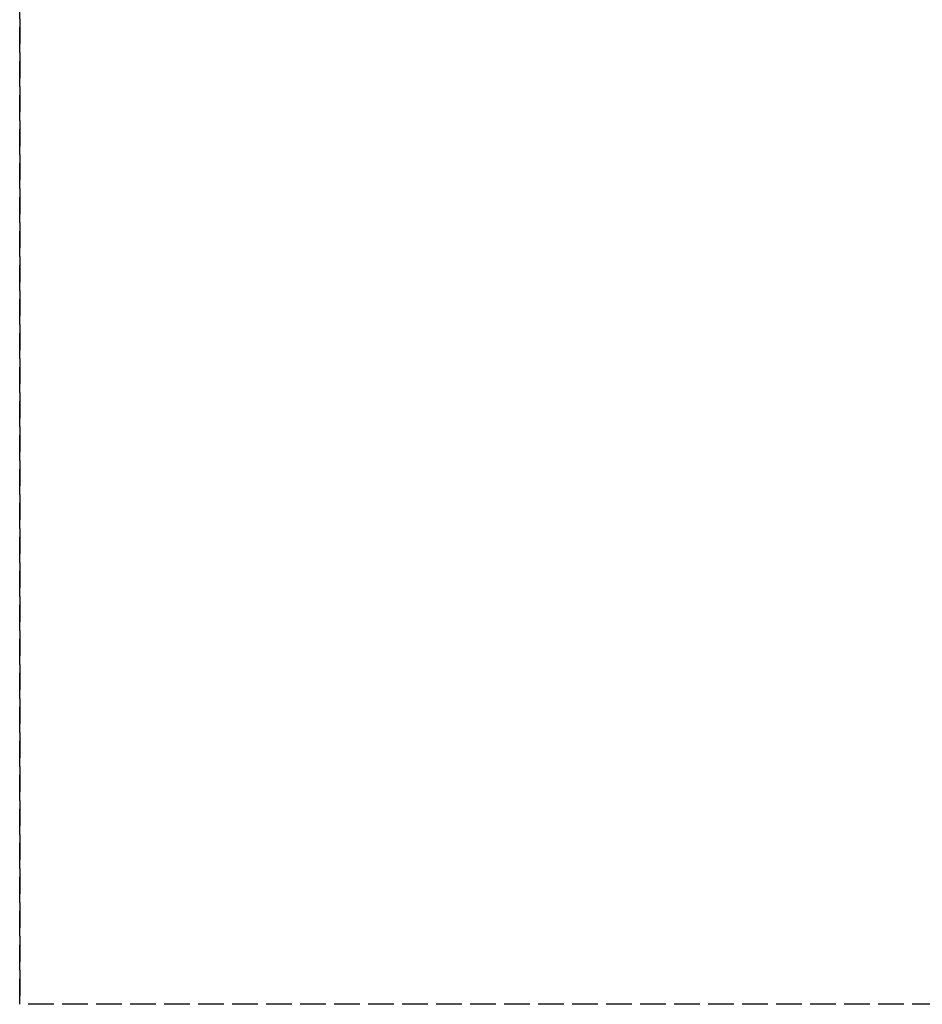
# Model space of a CAD drawing. Header units: millimetres. Extents: x 0 to 2000, y -94 to 94.
# Tile 1 of 11: x 0 to 53, y -94 to -36. Entities that reach past the tile are written whole.
import ezdxf

# ---------------------------------------------------------------- set-up
doc = ezdxf.new("R2010")
doc.units = ezdxf.units.MM
doc.header["$LTSCALE"] = 10
doc.linetypes.add('ALLCAD_Strich', pattern=[0.2, 0.15, -0.05])
doc.layers.add('BESCH_KONT_sich_schn_grun_2d', color=10, linetype='Continuous')
doc.layers.add('BESCH_KONT_sich_schn_seit_2d', color=160, linetype='Continuous')

msp = doc.modelspace()

# ---------------------------------------------------------------- linework, layer by layer
at = {"layer": 'BESCH_KONT_sich_schn_grun_2d', "linetype": 'ALLCAD_Strich'}
for p in [(0, 94), (2000, -94)]:
    msp.add_line(p, (0, -94), dxfattribs=at)
at = {"layer": 'BESCH_KONT_sich_schn_seit_2d', "linetype": 'ALLCAD_Strich'}
for p, q in [((0, 94, 2418), (0, -94, 2418)), ((0, -94, 2368), (0, 94, 2368)), ((0, -94, 2418), (0, -94, 2368))]:
    msp.add_line(p, q, dxfattribs=at)

doc.saveas('drawing.dxf')
